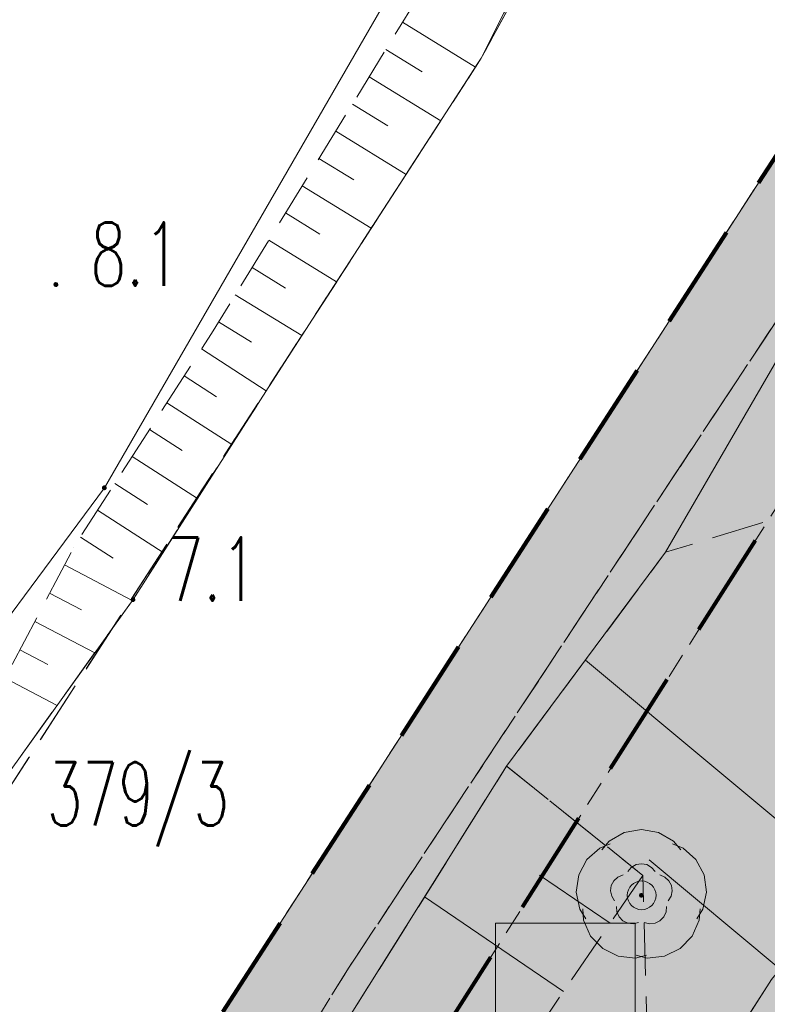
# Model space of a CAD drawing. Header units: millimetres. Extents: x -367306 to 168495, y -187323 to 82034.
# Tile 25 of 170: x -54396 to -36666, y -56050 to -32703. Entities that reach past the tile are written whole.
import ezdxf

# ---------------------------------------------------------------- set-up
doc = ezdxf.new("R2010")
doc.units = ezdxf.units.MM
doc.header["$MEASUREMENT"] = 0
doc.header["$XCLIPFRAME"] = 0
for name, pattern in [('L_0_03', [1000, 500, -500]), ('L_0_05', [1750, 1250, -500]), ('L_0_06', [2000, 1500, -500]), ('Przerywana długa', [3900, 2500, -1400]), ('Przerywana gęsta', [900, 600, -300])]:
    doc.linetypes.add(name, pattern=pattern)
for name, color, linetype, lineweight, true_color in [('0_Nr_pióra__105', 7, 'Continuous', 5, 0xcae6ff), ('0_Nr_pióra__240', 7, 'Continuous', 18, 0xdcf887), ('Nowe_0_Nr_pióra__238', 7, 'Continuous', 18, 0x498039), ('Nowe_OTZL_Nr_pióra__94', 7, 'Continuous', 13, 0xe4ad2c), ('sytuacja_Nr_pióra__65', 7, 'Continuous', 13, 0x80c2ff)]:
    doc.layers.add(name, color=color, linetype=linetype, lineweight=lineweight, true_color=true_color)
for name, color, linetype, lineweight in [('0_Nr_pióra__196', 1, 'Continuous', 100), ('Nowe_0_Nr_pióra__9', 7, 'Continuous', 13), ('Nowe_EGDE_Nr_pióra__8', 7, 'Continuous', 13), ('Nowe_EGDE_Nr_pióra__9', 7, 'Continuous', 13), ('Nowe_EGDE_O_Nr_pióra__8', 7, 'Continuous', 13), ('Nowe_EGKK_Nr_pióra__8', 7, 'Continuous', 13), ('Nowe_EGKK_Nr_pióra__9', 7, 'Continuous', 13), ('Nowe_EGPG_Nr_pióra__7', 7, 'Continuous', 13), ('Nowe_EGPG_Nr_pióra__8', 7, 'Continuous', 13), ('Nowe_EGPG_Nr_pióra__9', 7, 'Continuous', 13), ('Nowe_EGUG_Nr_pióra__8', 7, 'Continuous', 13), ('Nowe_EGUG_Nr_pióra__9', 7, 'Continuous', 13), ('Nowe_OTKC_Nr_pióra__9', 7, 'Continuous', 13), ('Nowe_OTRK_Nr_pióra__8', 7, 'Continuous', 13), ('Nowe_OTRK_Nr_pióra__9', 7, 'Continuous', 13), ('Nowe_OTRN_Nr_pióra__7', 7, 'Continuous', 13), ('Nowe_OTRN_Nr_pióra__8', 7, 'Continuous', 13), ('Nowe_OTRN_Nr_pióra__9', 7, 'Continuous', 13), ('Nowe_OTRN_O_Nr_pióra__8', 7, 'Continuous', 13), ('Nowe_OTWP_Nr_pióra__8', 7, 'Continuous', 13), ('Nowe_OTWP_Nr_pióra__9', 7, 'Continuous', 13), ('Nowe_OTZL_Nr_pióra__8', 7, 'Continuous', 13), ('Nowe_OTZL_Nr_pióra__9', 7, 'Continuous', 13), ('sytuacja_Nr_pióra__1', 7, 'Continuous', 13), ('sytuacja_Nr_pióra__160', 150, 'Continuous', 80)]:
    doc.layers.add(name, color=color, linetype=linetype, lineweight=lineweight)
doc.layers.add('sytuacja', color=7, linetype='Continuous')
doc.styles.add('STYL_AUTOMATYCZNY_3', font='Simplex.shx')
picture_1 = doc.add_image_def('image1.png', size_in_pixel=(1200, 1798))

msp = doc.modelspace()

# ---------------------------------------------------------------- hatches: boundary and pattern name
at = {"layer": '0_Nr_pióra__105', "linetype": 'Continuous', "lineweight": 0, "true_color": 0x505c66}
msp.add_hatch(color=251, dxfattribs=at).paths.add_polyline_path([(-67821.1, -84335.3), (-67809.7, -84435.9), (-66646.6, -94747.2), (-66188.4, -91903), (-64978.4, -87033), (-61968.4, -80313), (-55388.4, -70023), (-48488.4, -59393), (-42849.8, -50403.7), (-39078.4, -45333), (-35298.4, -38813), (-26394.5, -33540.5), (-32708.1, -34185.8), (-35272.4, -34447.9), (-35518.4, -34473), (-67752.3, -84347), (-67763.6, -84364.5)])
at = {"layer": '0_Nr_pióra__240', "linetype": 'Continuous', "lineweight": 0, "true_color": 0x2c311b}
h = msp.add_hatch(color=250, dxfattribs=at)
h.paths.add_polyline_path([(-66188.4, -91903), (-66614.5, -94548.3), (-66298.8, -97378.8), (-65984.3, -99017.4), (-65908.4, -99413), (-64712.2, -102204), (-58518.4, -110243), (-50111, -115999.3), (-47098.4, -116963), (-41453.6, -119928.7), (-34528.4, -123913), (-27542, -126699.5), (-17768.4, -130063), (-13738.4, -130763), (-10228.4, -130053), (-8250.8, -129253.7), (-6418.4, -128513), (1281.6, -122723), (6111.6, -118913), (10781.6, -111903), (16181.6, -103873), (18201.6, -100163), (20011.6, -95123), (16011.6, -93623), (16701.6, -91693), (20441.6, -93093), (21661.6, -88693), (23081.6, -83003), (27191.6, -71293), (30631.6, -60783), (31911.6, -55323), (29151.6, -51443), (28891.6, -49533), (30181.6, -45723), (31101.6, -42243), (34861.6, -35003), (38441.6, -36363), (38971.6, -36563), (43011.6, -35863), (44581.6, -34413), (45722.8, -32090.7, -0.0858455), (43856.1, -32295.1, -0.0456676), (39865.4, -31597.6, -0.4386501), (38513.6, -29386.7), (20761.8, -20593.2, 0.4093195), (15438.6, -22340.1), (11240.6, -30469.9), (6891.2, -41834.5, -0.0668962), (5615.5, -44174.5), (3147.5, -47540.4, 0.0944648), (1538.4, -50920.2), (137, -56275.4), (-2720.5, -55330.7), (-1367.1, -50171.2, -0.0924718), (512.1, -46189.6), (2949.5, -42813.9, 0.0650464), (4180.8, -40535.7), (8549.9, -29121), (12765.9, -20956.4, -0.4090793), (22094, -17890.9), (41430.9, -27449.7, 0.2885872), (44331.6, -27593), (15671.6, -9583), (6061.6, -22143), (-2038, -25712.7), (-2368.4, -26663), (-4378.4, -29603), (-6808.4, -31263), (-17975.2, -32480.7), (-18010.6, -32516.1), (-18046.1, -32585.8), (-18058.4, -32663), (-18054.4, -32688.2), (-26394.5, -33540.5), (-35298.4, -38813), (-39078.4, -45333), (-42849.8, -50403.7), (-48488.4, -59393), (-55388.4, -70023), (-61968.4, -80313), (-64978.4, -87033)])
h.paths.add_polyline_path([(-22028.4, -110463), (-14458.4, -114383), (-10478.4, -106393), (-10731.3, -106263.8), (-17938.4, -102583), (-21362.4, -109180), (-27768.4, -106013), (-28428.4, -107313)], flags=0)
h.paths.add_polyline_path([(-14658.4, -104253), (-10731.3, -106263.8), (-7868.4, -101253), (-9425.6, -100474.4), (-10288.4, -100043), (-11968.4, -103343), (-10808.4, -103943), (-9768.4, -101903), (-9568.4, -102003), (-10928.4, -104763), (-14088.4, -103153)], flags=0)
at = {"layer": 'Nowe_EGPG_Nr_pióra__7', "linetype": 'Continuous', "lineweight": 13}
msp.add_hatch(color=7, dxfattribs=at).paths.add_polyline_path([(-52388.4, -43848), (-52374.5, -43845.8), (-52361.9, -43839.4), (-52352, -43829.5), (-52345.6, -43816.9), (-52343.4, -43803), (-52345.6, -43789.1), (-52352, -43776.6), (-52361.9, -43766.6), (-52374.5, -43760.2), (-52388.4, -43758), (-52402.3, -43760.2), (-52414.8, -43766.6), (-52424.8, -43776.6), (-52431.2, -43789.1), (-52433.4, -43803), (-52431.2, -43816.9), (-52424.8, -43829.5), (-52414.8, -43839.4), (-52402.3, -43845.8)])
at = {"layer": 'Nowe_OTRN_Nr_pióra__7', "linetype": 'Continuous', "lineweight": 13}
for points in [[(-53583.4, -38983), (-53581.8, -38994.7), (-53577.4, -39005.5), (-53570.2, -39014.8), (-53560.9, -39022), (-53550, -39026.5), (-53538.4, -39028), (-53526.7, -39026.5), (-53515.9, -39022), (-53506.6, -39014.8), (-53499.4, -39005.5), (-53494.9, -38994.7), (-53493.4, -38983), (-53494.9, -38971.4), (-53499.4, -38960.5), (-53506.6, -38951.2), (-53515.9, -38944), (-53526.7, -38939.6), (-53538.4, -38938), (-53550, -38939.6), (-53560.9, -38944), (-53570.2, -38951.2), (-53577.4, -38960.5), (-53581.8, -38971.4)], [(-51753.4, -46453), (-51751.8, -46464.7), (-51747.4, -46475.5), (-51740.2, -46484.8), (-51730.9, -46492), (-51720, -46496.5), (-51708.4, -46498), (-51696.7, -46496.5), (-51685.9, -46492), (-51676.6, -46484.8), (-51669.4, -46475.5), (-51664.9, -46464.7), (-51663.4, -46453), (-51664.9, -46441.4), (-51669.4, -46430.5), (-51676.6, -46421.2), (-51685.9, -46414), (-51696.7, -46409.6), (-51708.4, -46408), (-51720, -46409.6), (-51730.9, -46414), (-51740.2, -46421.2), (-51747.4, -46430.5), (-51751.8, -46441.4)]]:
    msp.add_hatch(color=7, dxfattribs=at).paths.add_polyline_path(points)
at = {"layer": 'Nowe_OTZL_Nr_pióra__94', "linetype": 'Continuous', "lineweight": 13, "true_color": 0xe4ad2c}
msp.add_hatch(color=42, dxfattribs=at).paths.add_polyline_path([(-39652.2, -53510.8), (-39638.3, -53508.6), (-39625.7, -53502.2), (-39615.8, -53492.3), (-39609.4, -53479.7), (-39607.2, -53465.8), (-39609.4, -53451.9), (-39615.8, -53439.4), (-39625.7, -53429.4), (-39638.3, -53423), (-39652.2, -53420.8), (-39666.1, -53423), (-39678.6, -53429.4), (-39688.6, -53439.4), (-39695, -53451.9), (-39697.2, -53465.8), (-39695, -53479.7), (-39688.6, -53492.3), (-39678.6, -53502.2), (-39666.1, -53508.6)])
at = {"layer": 'sytuacja_Nr_pióra__65', "linetype": 'Continuous', "lineweight": 0, "true_color": 0x192633}
h = msp.add_hatch(color=179, dxfattribs=at)
h.paths.add_polyline_path([(-35518.4, -34473), (-67898.4, -84573), (-66138.4, -100353), (-58518.4, -110243), (-42598.4, -121143), (-16648.4, -132123), (-1348.4, -129693), (3325.5, -137445.8), (6501.6, -134653), (31321.6, -148073), (43551.6, -131243), (55981.6, -97123), (70921.6, -40873), (56311.6, -36173), (44331.6, -27593), (34641.9, -21548.3), (33406.4, -22351.9), (22129.7, -25856.9, 0.3125645), (16459.2, -35763.1, 0.0639815), (16561.6, -47403, -0.0641372), (20517.6, -68873.4, -0.1525468), (13695.5, -93630.2), (3435.8, -112923.9, -0.0818728), (1461.6, -115509.5), (-6521.8, -122921.4, -0.1451753), (-12306.4, -125248.3, -0.1061481), (-20698.4, -125033, -0.0211831), (-52070.1, -110031, -0.0156571), (-52613.6, -109720), (-56888.4, -107093), (-58193.1, -105873.8, -0.0772249), (-60088.2, -103457.7), (-61531.9, -100882.9, -0.0991166), (-62742.3, -97148), (-63291.3, -92429.4, -0.0773758), (-63172.5, -89355.1), (-62676, -86815.8, -0.093547), (-61301.5, -83370.5), (-34907, -41842.2, -0.0487492), (-33708.7, -40309.7), (-33683.4, -40283.1, -0.1375551), (-29041.8, -37523.5, -0.0442175), (-27588.1, -37267), (-16029.6, -36267.8, 0.1385926), (-10942.3, -34343.2), (-4215.8, -29365.2), (-2512.8, -27715.9, 0.2008798), (-1007.6, -25258.6), (-17808.4, -32663)])
h.paths.add_polyline_path([(33381.6, -100123), (34081.6, -98183), (16701.6, -91693), (16011.6, -93623)], flags=0)

# ---------------------------------------------------------------- linework, layer by layer
at = {"layer": '0_Nr_pióra__196', "color": 1, "linetype": 'Przerywana długa', "lineweight": 100}
msp.add_lwpolyline([(55981.6, -97123), (70921.6, -40873), (56311.6, -36173), (44331.6, -27593), (15671.6, -9583), (6061.6, -22143), (-17808.4, -32663), (-35518.4, -34473), (-67898.4, -84573), (-66138.4, -100353), (-58518.4, -110243), (-42598.4, -121143), (-16648.4, -132123), (-1348.4, -129693), (3325.5, -137445.8), (6501.6, -134653), (31321.6, -148073), (43551.6, -131243)], close=True, dxfattribs=at)
at = {"layer": 'Nowe_0_Nr_pióra__238', "color": 87, "linetype": 'Continuous', "lineweight": 18, "true_color": 0x498039, "flags": 128}
for points in [[(-40588.2, -52386.9), (-40413.8, -52180), (-40057.3, -51974.8), (-39652.2, -51903.5), (-39247.1, -51974.8), (-38890.6, -52180), (-38716.2, -52386.9)], [(-40967.5, -54022.6), (-41110.4, -53792.8), (-41195.4, -53390.3), (-41138, -52983), (-40945, -52619.8), (-40639.7, -52344.1), (-40389, -52242.2)], [(-38915.3, -52242.2), (-38664.6, -52344.1), (-38359.3, -52619.8), (-38166.4, -52983), (-38108.9, -53390.3), (-38193.9, -53792.8), (-38336.9, -54022.6)], [(-39529.1, -54888.8), (-39791.8, -54953.7), (-40200.8, -54910.2), (-40570.5, -54729.7), (-40856.3, -54434), (-41024.1, -54058.4), (-41043.6, -53788.5)], [(-38260.8, -53788.5), (-38280.2, -54058.4), (-38448, -54434), (-38733.9, -54729.7), (-39103.5, -54910.2), (-39512.5, -54953.7), (-39775.3, -54888.8)]]:
    msp.add_lwpolyline(points, dxfattribs=at)
at = {"layer": 'Nowe_0_Nr_pióra__9', "color": 7, "linetype": 'Continuous', "lineweight": 13}
msp.add_circle((-39647, -53465.3), 341.2, dxfattribs=at)
at = {"layer": 'Nowe_EGDE_Nr_pióra__8', "color": 7, "linetype": 'Continuous', "lineweight": 13}
msp.add_line((-52388.4, -43803), (-52388.3, -43803), dxfattribs=at)
msp.add_line((-52388.4, -43803), (-52388.3, -43803), dxfattribs=at)
at = {"layer": 'Nowe_EGDE_Nr_pióra__9', "color": 7, "linetype": 'Continuous', "lineweight": 13, "flags": 128}
for points in [[(-32248.4, -2403), (-37968.4, -18833), (-52388.4, -43803), (-56478.4, -49323), (-64648.4, -60323), (-72848.4, -73393), (-78498.4, -88293), (-79228.4, -100953), (-73598.4, -112563), (-60298.4, -123133), (-36138.4, -137363), (-13438.4, -142123), (-1728.4, -140123), (3311.6, -137403), (-1348.4, -129693), (-16648.4, -132123), (-42598.4, -121143), (-58518.4, -110243), (-66138.4, -100353), (-67898.4, -84573), (-35518.4, -34473), (-22298.4, -1863)], [(-52388.4, -43803), (-37968.4, -18833)], [(-56478.4, -49323), (-52388.4, -43803)]]:
    msp.add_lwpolyline(points, dxfattribs=at)
msp.add_lwpolyline([(55981.6, -97123), (70921.6, -40873), (56311.6, -36173), (44331.6, -27593), (15671.6, -9583), (6061.6, -22143), (-17808.4, -32663), (-35518.4, -34473), (-67898.4, -84573), (-66138.4, -100353), (-58518.4, -110243), (-42598.4, -121143), (-16648.4, -132123), (-1348.4, -129693), (3311.6, -137403), (6501.6, -134653), (31321.6, -148073), (43551.6, -131243)], close=True, dxfattribs=at)
at = {"layer": 'Nowe_EGKK_Nr_pióra__8', "color": 7, "linetype": 'Continuous', "lineweight": 13}
for p, q in [((-43448.4, -33613), (-43448.3, -33613)), ((-43448.4, -33613), (-43448.3, -33613)), ((-46598.4, -55193), (-46598.3, -55193))]:
    msp.add_line(p, q, dxfattribs=at)
at = {"layer": 'Nowe_EGKK_Nr_pióra__9', "color": 7, "linetype": 'L_0_06', "lineweight": 13, "flags": 128}
msp.add_lwpolyline([(-65928.4, -86443), (-46598.4, -55193), (-32708.1, -34185.8), (-25888.4, -18613), (-19538.4, -3963), (-15289, 2905.3), (-7768.4, 34407), (-6478.4, 39617), (-9198.5, 39673.5), (-11138.4, 31577), (-9490.8, 31378.4), (-12278.4, 26477), (-12397.1, 25976.7), (-13078.4, 26127), (-24358.4, -3553), (-29788.4, -3963), (-32958.4, -14253), (-43448.4, -33613), (-62598.4, -63213), (-70068.4, -74873), (-73378.4, -83263), (-74808.4, -87963), (-76058.4, -92933), (-76488.4, -97643), (-76148.4, -99903), (-74478.4, -105063), (-71748.4, -109473), (-68778.4, -112643), (-63278.4, -117253), (-36888.4, -133563), (-29028.4, -136863), (-23848.4, -137733), (-15768.4, -138533), (-6768.4, -139353), (-3598.4, -138483), (-438.4, -136613), (1879.8, -135034.1), (3281.6, -133823), (12911.6, -125533), (23321.6, -113373), (29441.6, -101683), (31601.6, -96903), (39431.6, -73863), (55391.6, -79203), (56561.6, -81483), (58691.6, -82183), (59421.6, -76943), (62241.6, -69543), (68811.6, -45163), (66821.6, -44573), (60191.6, -64873), (57641.6, -74443), (41611.6, -68353), (55048, -35268), (61231.6, -20173), (54061.6, -15833), (47506.2, -29866.6), (46621.6, -31733), (42301.6, -37993), (38441.6, -36363), (31721.6, -45713), (29651.6, -50493), (32131.6, -55673), (28631.6, -68213), (23091.6, -85543), (18891.6, -95613), (19151.6, -99663), (15641.6, -105623), (7471.6, -118773), (-568.4, -125543), (-4988.4, -128413), (-15438.4, -130493), (-41388.4, -119513), (-56468.4, -109643), (-64298.4, -99413)], close=True, dxfattribs=at)
for points in [[(-43448.4, -33613), (-32958.4, -14253)], [(-62598.4, -63213), (-43448.4, -33613)]]:
    msp.add_lwpolyline(points, dxfattribs=at)
at = {"layer": 'Nowe_EGPG_Nr_pióra__8', "color": 7, "linetype": 'Continuous', "lineweight": 13}
for p, q in [((-52433.4, -43803), (-52433.3, -43803)), ((-52431.2, -43789.1), (-52431.1, -43789.1)), ((-52431.2, -43816.9), (-52431.1, -43816.9)), ((-52424.8, -43776.6), (-52424.7, -43776.6)), ((-52424.8, -43829.5), (-52424.7, -43829.5)), ((-52414.8, -43766.6), (-52414.8, -43766.6)), ((-52414.8, -43839.4), (-52414.8, -43839.4)), ((-52402.3, -43760.2), (-52402.2, -43760.2)), ((-52402.3, -43845.8), (-52402.2, -43845.8)), ((-52388.4, -43758), (-52388.3, -43758)), ((-52388.4, -43848), (-52388.3, -43848)), ((-52374.5, -43760.2), (-52374.4, -43760.2)), ((-52374.5, -43845.8), (-52374.4, -43845.8)), ((-52361.9, -43766.6), (-52361.9, -43766.6)), ((-52361.9, -43839.4), (-52361.9, -43839.4)), ((-52352, -43776.6), (-52351.9, -43776.6)), ((-52352, -43829.5), (-52351.9, -43829.5)), ((-52345.6, -43789.1), (-52345.5, -43789.1)), ((-52345.6, -43816.9), (-52345.5, -43816.9)), ((-52343.4, -43803), (-52343.3, -43803))]:
    msp.add_line(p, q, dxfattribs=at)
at = {"layer": 'Nowe_EGPG_Nr_pióra__9', "color": 7, "linetype": 'Continuous', "lineweight": 13, "flags": 128}
msp.add_lwpolyline([(-52388.4, -43848), (-52374.5, -43845.8), (-52361.9, -43839.4), (-52352, -43829.5), (-52345.6, -43816.9), (-52343.4, -43803), (-52345.6, -43789.1), (-52352, -43776.6), (-52361.9, -43766.6), (-52374.5, -43760.2), (-52388.4, -43758), (-52402.3, -43760.2), (-52414.8, -43766.6), (-52424.8, -43776.6), (-52431.2, -43789.1), (-52433.4, -43803), (-52431.2, -43816.9), (-52424.8, -43829.5), (-52414.8, -43839.4), (-52402.3, -43845.8)], close=True, dxfattribs=at)
at = {"layer": 'Nowe_EGUG_Nr_pióra__8', "color": 7, "linetype": 'Continuous', "lineweight": 13}
for p, q in [((-43448.4, -33613), (-43448.3, -33613)), ((-43448.4, -33613), (-43448.3, -33613)), ((-46598.4, -55193), (-46598.3, -55193)), ((-46598.4, -55193), (-46598.3, -55193))]:
    msp.add_line(p, q, dxfattribs=at)
at = {"layer": 'Nowe_EGUG_Nr_pióra__9', "color": 7, "linetype": 'L_0_03', "lineweight": 13, "flags": 128}
for points in [[(-65928.4, -86443), (-46598.4, -55193), (-32708.1, -34185.8), (-25888.4, -18613), (-19538.4, -3963), (-15289, 2905.3), (-7768.4, 34407), (-6478.4, 39617), (-9198.5, 39673.5), (-11138.4, 31577), (-9490.8, 31378.4), (-12278.4, 26477), (-12397.1, 25976.7), (-13078.4, 26127), (-24358.4, -3553), (-29788.4, -3963), (-32958.4, -14253), (-43448.4, -33613), (-62598.4, -63213), (-70068.4, -74873), (-73378.4, -83263), (-74808.4, -87963), (-76058.4, -92933), (-76488.4, -97643), (-76148.4, -99903), (-74478.4, -105063), (-71748.4, -109473), (-68778.4, -112643), (-63278.4, -117253), (-36888.4, -133563), (-29028.4, -136863), (-23848.4, -137733), (-15768.4, -138533), (-6768.4, -139353), (-3598.4, -138483), (-438.4, -136613), (1879.8, -135034.1), (3281.6, -133823), (12911.6, -125533), (23321.6, -113373), (29441.6, -101683), (31601.6, -96903), (39431.6, -73863), (55391.6, -79203), (56561.6, -81483), (58691.6, -82183), (59421.6, -76943), (62241.6, -69543), (68811.6, -45163), (66821.6, -44573), (60191.6, -64873), (57641.6, -74443), (41611.6, -68353), (55048, -35268), (61231.6, -20173), (54061.6, -15833), (47506.2, -29866.6), (46621.6, -31733), (42301.6, -37993), (38441.6, -36363), (31721.6, -45713), (29651.6, -50493), (32131.6, -55673), (28631.6, -68213), (23091.6, -85543), (18891.6, -95613), (19151.6, -99663), (15641.6, -105623), (7471.6, -118773), (-568.4, -125543), (-4988.4, -128413), (-15438.4, -130493), (-41388.4, -119513), (-56468.4, -109643), (-64298.4, -99413)], [(28631.6, -68213), (32131.6, -55673), (29651.6, -50493), (31721.6, -45713), (38441.6, -36363), (42301.6, -37993), (46621.6, -31733), (47506.2, -29866.6), (44331.6, -27593), (33560.7, -20824.5), (15671.6, -9583), (6061.6, -22143), (-17808.4, -32663), (-32708.1, -34185.8), (-46598.4, -55193), (-65928.4, -86443), (-64298.4, -99413), (-56468.4, -109643), (-41388.4, -119513), (-15438.4, -130493), (-4988.4, -128413), (-568.4, -125543), (7471.6, -118773), (15641.6, -105623), (19151.6, -99663), (18891.6, -95613), (23091.6, -85543)]]:
    msp.add_lwpolyline(points, close=True, dxfattribs=at)
for points in [[(-43448.4, -33613), (-32958.4, -14253)], [(-62598.4, -63213), (-43448.4, -33613)]]:
    msp.add_lwpolyline(points, dxfattribs=at)
at = {"layer": 'Nowe_OTKC_Nr_pióra__9', "color": 7, "linetype": 'L_0_05', "lineweight": 13, "flags": 128}
msp.add_lwpolyline([(-1238.4, -46283), (-6648.4, -46193), (-15828.4, -45733), (-22698.4, -46353), (-26678.4, -47103), (-29328.4, -47953), (-32988.4, -51163), (-36568.4, -55463), (-40208.4, -61143), (-43878.4, -65473), (-47778.4, -70193), (-51838.4, -75303), (-56908.4, -82373), (-60268.4, -87193), (-62158.4, -90323), (-62828.4, -92773), (-62618.4, -98443), (-62048.4, -102123), (-60178.4, -105633), (-57538.4, -107923), (-52878.4, -110833), (-46068.4, -114243), (-32558.4, -121043), (-20868.4, -126143), (-16558.4, -126773), (-13308.4, -126603), (-9418.4, -125643), (-5808.4, -123793), (-38.4, -119013), (3951.6, -114733), (6461.6, -111863), (9661.6, -107293), (16961.6, -93983), (16011.6, -93623), (8561.6, -106603), (5601.6, -111113), (3031.6, -113973), (-808.4, -118193), (-6478.4, -122933), (-9978.4, -124663), (-13518.4, -125553), (-16598.4, -125603), (-20698.4, -125033), (-32058.4, -120043), (-45608.4, -113253), (-52348.4, -109883), (-56888.4, -107093), (-59328.4, -104813), (-61008.4, -101673), (-61538.4, -98463), (-61668.4, -92663), (-61178.4, -90633), (-59368.4, -87713), (-56058.4, -82943), (-51018.4, -75953), (-46878.4, -70853), (-43018.4, -66103), (-39238.4, -61853), (-35668.4, -56003), (-32158.4, -51823), (-28778.4, -48843), (-26368.4, -48143), (-22518.4, -47443), (-15718.4, -46713), (-6768.4, -47263), (-1478.4, -47473)], close=True, dxfattribs=at)
at = {"layer": 'Nowe_OTRK_Nr_pióra__8', "color": 7, "linetype": 'Continuous', "lineweight": 13}
for p, q in [((-45314.2, -32765.5), (-45314.2, -32765.5)), ((-45711.2, -33411.4), (-45711.1, -33411.4)), ((-43448.4, -33613), (-43448.3, -33613)), ((-43586.9, -33827.2), (-43586.8, -33827.2)), ((-46108.1, -34057.3), (-46108.1, -34057.3)), ((-44855, -33937.6), (-44854.9, -33937.6)), ((-46505.1, -34703.1), (-46505, -34703.1)), ((-45663.7, -35220.2), (-45663.7, -35220.2)), ((-44410.6, -35100.6), (-44410.5, -35100.6)), ((-46902, -35349), (-46902, -35349)), ((-47299, -35994.9), (-47298.9, -35994.9)), ((-45234.3, -36374), (-45234.2, -36374)), ((-47695.9, -36640.7), (-47695.8, -36640.7)), ((-46472.5, -36502.8), (-46472.5, -36502.8)), ((-48092.8, -37286.6), (-48092.8, -37286.6)), ((-47281.3, -37785.3), (-47281.3, -37785.3)), ((-46057.9, -37647.4), (-46057.9, -37647.4)), ((-48489.8, -37932.4), (-48489.7, -37932.4)), ((-48886.7, -38578.3), (-48886.7, -38578.3)), ((-46881.6, -38920.8), (-46881.6, -38920.8)), ((-48090.1, -39067.9), (-48090, -39067.9)), ((-49283.7, -39224.2), (-49283.6, -39224.2)), ((-49680.6, -39870), (-49680.5, -39870)), ((-49848.4, -40143), (-49848.3, -40143)), ((-48898.9, -40350.5), (-48898.8, -40350.5)), ((-47705.3, -40194.2), (-47705.2, -40194.2)), ((-50085.3, -40511), (-50085.2, -40511)), ((-50495.6, -41148.5), (-50495.5, -41148.5)), ((-48548.6, -41500.2), (-48548.6, -41500.2)), ((-48448.4, -41343), (-48448.3, -41343)), ((-50905.9, -41785.9), (-50905.9, -41785.9)), ((-49726, -41643.9), (-49725.9, -41643.9)), ((-51316.2, -42423.4), (-51316.2, -42423.4)), ((-50544, -42920.4), (-50544, -42920.4)), ((-49364.1, -42778.4), (-49364, -42778.4)), ((-51726.6, -43060.8), (-51726.5, -43060.8)), ((-52136.9, -43698.2), (-52136.8, -43698.2)), ((-50179.6, -44056.6), (-50179.5, -44056.6)), ((-52547.2, -44335.7), (-52547.2, -44335.7)), ((-51362.1, -44197), (-51362, -44197)), ((-52957.5, -44973.1), (-52957.5, -44973.1)), ((-53118.4, -45223), (-53118.3, -45223)), ((-52180.1, -45473.5), (-52180.1, -45473.5)), ((-50995, -45334.8), (-50995, -45334.8)), ((-39078.4, -45333), (-39078.3, -45333)), ((-53332.8, -45631), (-53332.8, -45631)), ((-53685.6, -46302), (-53685.5, -46302)), ((-51708.4, -46453), (-51708.3, -46453)), ((-51725, -46476.2), (-51724.9, -46476.2)), ((-52928.3, -46700.1), (-52928.2, -46700.1)), ((-54038.3, -46973.1), (-54038.2, -46973.1)), ((-54391, -47644.1), (-54390.9, -47644.1)), ((-52617, -47720.1), (-52617, -47720.1)), ((-53727, -47993.1), (-53727, -47993.1)), ((-40980.4, -47890.2), (-40980.3, -47890.2)), ((-53509.1, -48964.1), (-53509.1, -48964.1)), ((-42849.8, -50403.7), (-42849.8, -50403.7)), ((-42849.8, -50403.7), (-42849.8, -50403.7)), ((-39470.6, -52627.5), (-39470.5, -52627.5)), ((-42072.2, -52984.6), (-42072.1, -52984.6)), ((-39618.4, -52993), (-39618.3, -52993)), ((-39618.4, -52993), (-39618.3, -52993)), ((-44792.8, -53501.3), (-44792.7, -53501.3)), ((-40393.9, -54129.6), (-40393.8, -54129.6)), ((-41498.6, -55748.8), (-41498.6, -55748.8))]:
    msp.add_line(p, q, dxfattribs=at)
at = {"layer": 'Nowe_OTRK_Nr_pióra__9', "color": 7, "linetype": 'L_0_05', "lineweight": 13, "flags": 128}
for points in [[(-22038.4, 7827), (-24188.4, 1137), (-26308.4, -943), (-29968.4, -2503), (-31428.4, -3683), (-33398.4, -6883), (-38338.4, -19383), (-42098.4, -27533), (-49848.4, -40143), (-53118.4, -45223), (-55578.4, -49903), (-56528.4, -52113), (-54598.4, -50483), (-51708.4, -46453), (-48448.4, -41343), (-43448.4, -33613), (-40808.4, -28353), (-36918.4, -19863), (-31488.4, -6553), (-30438.4, -3983), (-25568.4, -1783), (-23218.4, 507), (-20538.4, 7457)], [(-14448.4, 6657), (-16498.4, -4543), (-11178.4, -12163), (-7558.4, -17713), (-1458.4, -20103), (2961.6, -22273), (6341.6, -26213), (8881.6, -28543), (6331.6, -33803), (2161.6, -41413), (-1238.4, -46283), (-6648.4, -46193), (-15828.4, -45733), (-22698.4, -46353), (-26678.4, -47103), (-29328.4, -47953), (-32988.4, -51163), (-36568.4, -55463), (-40208.4, -61143), (-43878.4, -65473), (-44508.4, -62953), (-39498.4, -57553), (-39618.4, -52993), (-42849.8, -50403.7), (-39078.4, -45333), (-34948.4, -44063), (-32198.4, -45483), (-28648.4, -41453), (-25358.4, -40443), (-15038.4, -39583), (-11928.4, -36293), (-6808.4, -31263), (-4378.4, -29603), (-2368.4, -26663), (-1638.4, -24563), (-4068.4, -21683), (-8408.4, -19003), (-13568.4, -14013), (-20188.4, -5073), (-18848.4, -183), (-17118.4, 7157)], [(-39618.4, -52993), (-45588.4, -61743), (-48488.4, -59393), (-42849.8, -50403.7)]]:
    msp.add_lwpolyline(points, close=True, dxfattribs=at)
at = {"layer": 'Nowe_OTRK_Nr_pióra__9', "color": 7, "linetype": 'Continuous', "lineweight": 13, "flags": 128}
for points in [[(-45314.2, -32765.5), (-43586.9, -33827.2)], [(-45711.2, -33411.4), (-44855, -33937.6)], [(-46108.1, -34057.3), (-44410.6, -35100.6)], [(-46505.1, -34703.1), (-45663.7, -35220.2)], [(-46902, -35349), (-45234.3, -36374)], [(-47299, -35994.9), (-46472.5, -36502.8)], [(-47695.9, -36640.7), (-46057.9, -37647.4)], [(-48092.8, -37286.6), (-47281.3, -37785.3)], [(-48489.8, -37932.4), (-46881.6, -38920.8)], [(-48886.7, -38578.3), (-48090.1, -39067.9)], [(-49283.7, -39224.2), (-47705.3, -40194.2)], [(-49680.6, -39870), (-48898.9, -40350.5)], [(-50085.3, -40511), (-48548.6, -41500.2)], [(-50495.6, -41148.5), (-49726, -41643.9)], [(-50905.9, -41785.9), (-49364.1, -42778.4)], [(-51316.2, -42423.4), (-50544, -42920.4)], [(-51726.6, -43060.8), (-50179.6, -44056.6)], [(-52136.9, -43698.2), (-51362.1, -44197)], [(-52547.2, -44335.7), (-50995, -45334.8)], [(-52957.5, -44973.1), (-52180.1, -45473.5)], [(-53332.8, -45631), (-51725, -46476.2)], [(-53685.6, -46302), (-52928.3, -46700.1)], [(-54038.3, -46973.1), (-52617, -47720.1)], [(-54391, -47644.1), (-53727, -47993.1)], [(-34650.9, -53159.9), (-40980.4, -47890.2)], [(-54743.7, -48315.1), (-53509.1, -48964.1)], [(-36362.2, -55215.4), (-39470.6, -52627.5)], [(-40393.9, -54129.6), (-42072.2, -52984.6)], [(-41498.6, -55748.8), (-44792.8, -53501.3)]]:
    msp.add_lwpolyline(points, dxfattribs=at)
at = {"layer": 'Nowe_OTRN_Nr_pióra__8', "color": 7, "linetype": 'Continuous', "lineweight": 13}
for p, q in [((-53583.4, -38983), (-53583.3, -38983)), ((-53581.8, -38971.4), (-53581.8, -38971.4)), ((-53577.4, -38960.5), (-53577.3, -38960.5)), ((-53570.2, -38951.2), (-53570.1, -38951.2)), ((-53560.9, -38944), (-53560.8, -38944)), ((-53550, -38939.6), (-53550, -38939.6)), ((-53538.4, -38938), (-53538.3, -38938)), ((-53526.7, -38939.6), (-53526.7, -38939.6)), ((-53515.9, -38944), (-53515.8, -38944)), ((-53506.6, -38951.2), (-53506.5, -38951.2)), ((-53499.4, -38960.5), (-53499.4, -38960.5)), ((-53494.9, -38971.4), (-53494.9, -38971.4)), ((-53493.4, -38983), (-53493.3, -38983)), ((-53581.8, -38994.7), (-53581.8, -38994.7)), ((-53577.4, -39005.5), (-53577.3, -39005.5)), ((-53570.2, -39014.8), (-53570.1, -39014.8)), ((-53560.9, -39022), (-53560.8, -39022)), ((-53550, -39026.5), (-53550, -39026.5)), ((-53538.4, -39028), (-53538.3, -39028)), ((-53526.7, -39026.5), (-53526.7, -39026.5)), ((-53515.9, -39022), (-53515.8, -39022)), ((-53506.6, -39014.8), (-53506.5, -39014.8)), ((-53499.4, -39005.5), (-53499.4, -39005.5)), ((-53494.9, -38994.7), (-53494.9, -38994.7)), ((-51753.4, -46453), (-51753.3, -46453)), ((-51751.8, -46441.4), (-51751.8, -46441.4)), ((-51747.4, -46430.5), (-51747.3, -46430.5)), ((-51740.2, -46421.2), (-51740.1, -46421.2)), ((-51730.9, -46414), (-51730.8, -46414)), ((-51720, -46409.6), (-51720, -46409.6)), ((-51708.4, -46408), (-51708.3, -46408)), ((-51696.7, -46409.6), (-51696.7, -46409.6)), ((-51685.9, -46414), (-51685.8, -46414)), ((-51676.6, -46421.2), (-51676.5, -46421.2)), ((-51669.4, -46430.5), (-51669.4, -46430.5)), ((-51664.9, -46441.4), (-51664.9, -46441.4)), ((-51663.4, -46453), (-51663.3, -46453)), ((-51751.8, -46464.7), (-51751.8, -46464.7)), ((-51747.4, -46475.5), (-51747.3, -46475.5)), ((-51740.2, -46484.8), (-51740.1, -46484.8)), ((-51730.9, -46492), (-51730.8, -46492)), ((-51720, -46496.5), (-51720, -46496.5)), ((-51708.4, -46498), (-51708.3, -46498)), ((-51696.7, -46496.5), (-51696.7, -46496.5)), ((-51685.9, -46492), (-51685.8, -46492)), ((-51676.6, -46484.8), (-51676.5, -46484.8)), ((-51669.4, -46475.5), (-51669.4, -46475.5)), ((-51664.9, -46464.7), (-51664.9, -46464.7))]:
    msp.add_line(p, q, dxfattribs=at)
at = {"layer": 'Nowe_OTRN_Nr_pióra__9', "color": 7, "linetype": 'Continuous', "lineweight": 13, "flags": 128}
for points in [[(-53583.4, -38983), (-53581.8, -38994.7), (-53577.4, -39005.5), (-53570.2, -39014.8), (-53560.9, -39022), (-53550, -39026.5), (-53538.4, -39028), (-53526.7, -39026.5), (-53515.9, -39022), (-53506.6, -39014.8), (-53499.4, -39005.5), (-53494.9, -38994.7), (-53493.4, -38983), (-53494.9, -38971.4), (-53499.4, -38960.5), (-53506.6, -38951.2), (-53515.9, -38944), (-53526.7, -38939.6), (-53538.4, -38938), (-53550, -38939.6), (-53560.9, -38944), (-53570.2, -38951.2), (-53577.4, -38960.5), (-53581.8, -38971.4)], [(-51753.4, -46453), (-51751.8, -46464.7), (-51747.4, -46475.5), (-51740.2, -46484.8), (-51730.9, -46492), (-51720, -46496.5), (-51708.4, -46498), (-51696.7, -46496.5), (-51685.9, -46492), (-51676.6, -46484.8), (-51669.4, -46475.5), (-51664.9, -46464.7), (-51663.4, -46453), (-51664.9, -46441.4), (-51669.4, -46430.5), (-51676.6, -46421.2), (-51685.9, -46414), (-51696.7, -46409.6), (-51708.4, -46408), (-51720, -46409.6), (-51730.9, -46414), (-51740.2, -46421.2), (-51747.4, -46430.5), (-51751.8, -46441.4)]]:
    msp.add_lwpolyline(points, close=True, dxfattribs=at)
at = {"layer": 'Nowe_OTWP_Nr_pióra__8', "color": 7, "linetype": 'Continuous', "lineweight": 13}
for p, q in [((-43448.4, -33613), (-43448.3, -33613)), ((-48448.4, -41343), (-48448.3, -41343)), ((-39078.4, -45333), (-39078.3, -45333)), ((-51708.4, -46453), (-51708.3, -46453)), ((-42849.8, -50403.7), (-42849.8, -50403.7))]:
    msp.add_line(p, q, dxfattribs=at)
at = {"layer": 'Nowe_OTWP_Nr_pióra__9', "color": 7, "linetype": 'Continuous', "lineweight": 13, "flags": 128}
for points in [[(-29648.4, -137023), (-40048.4, -131853), (-46638.4, -128463), (-55368.4, -123153), (-60568.4, -120043), (-65388.4, -116613), (-70928.4, -111463), (-73788.4, -107783), (-75708.4, -103193), (-76758.4, -95153), (-76048.4, -89103), (-71688.4, -76643), (-68828.4, -70923), (-63248.4, -61643), (-60418.4, -57243), (-56528.4, -52113), (-54598.4, -50483), (-51708.4, -46453), (-48448.4, -41343), (-43448.4, -33613), (-40808.4, -28353), (-36918.4, -19863), (-31488.4, -6553)], [(-35298.4, -38813), (-39078.4, -45333), (-42849.8, -50403.7), (-48488.4, -59393), (-55388.4, -70023), (-61968.4, -80313), (-64978.4, -87033), (-66188.4, -91903), (-66718.4, -95193), (-65908.4, -99413), (-64438.4, -102843), (-62558.4, -106063), (-60038.4, -109453), (-56888.4, -111113), (-54038.4, -114743), (-47098.4, -116963), (-41388.4, -119963), (-34528.4, -123913)]]:
    msp.add_lwpolyline(points, dxfattribs=at)
at = {"layer": 'Nowe_OTZL_Nr_pióra__8', "color": 7, "linetype": 'Continuous', "lineweight": 13}
for p, q in [((-39780.1, -52738.3), (-39780.1, -52738.3)), ((-39652.2, -52715.8), (-39652.1, -52715.8)), ((-39524.2, -52738.3), (-39524.2, -52738.3)), ((-40087.7, -52983.3), (-40087.7, -52983.3)), ((-39976.4, -52902.5), (-39976.4, -52902.5)), ((-39892.7, -52803.1), (-39892.7, -52803.1)), ((-39411.6, -52803.1), (-39411.6, -52803.1)), ((-39327.9, -52902.5), (-39327.8, -52902.5)), ((-39216.6, -52983.3), (-39216.6, -52983.3)), ((-40304.5, -53119.3), (-40304.5, -53119.3)), ((-40208.1, -53032.2), (-40208, -53032.2)), ((-39096.3, -53032.2), (-39096.2, -53032.2)), ((-38999.8, -53119.3), (-38999.8, -53119.3)), ((-40383.6, -53362.7), (-40383.5, -53362.7)), ((-40365.5, -53234), (-40365.4, -53234)), ((-39695, -53451.9), (-39694.9, -53451.9)), ((-39688.6, -53439.4), (-39688.5, -53439.4)), ((-39678.6, -53429.4), (-39678.6, -53429.4)), ((-39666.1, -53423), (-39666, -53423)), ((-39652.2, -53420.8), (-39652.1, -53420.8)), ((-39638.3, -53423), (-39638.2, -53423)), ((-39625.7, -53429.4), (-39625.7, -53429.4)), ((-39615.8, -53439.4), (-39615.7, -53439.4)), ((-39609.4, -53451.9), (-39609.3, -53451.9)), ((-38938.9, -53234), (-38938.8, -53234)), ((-38920.7, -53362.7), (-38920.7, -53362.7)), ((-40356.7, -53489.8), (-40356.7, -53489.8)), ((-40288.1, -53600.1), (-40288.1, -53600.1)), ((-39697.2, -53465.8), (-39697.1, -53465.8)), ((-39695, -53479.7), (-39694.9, -53479.7)), ((-39688.6, -53492.3), (-39688.5, -53492.3)), ((-39678.6, -53502.2), (-39678.6, -53502.2)), ((-39666.1, -53508.6), (-39666, -53508.6)), ((-39652.2, -53510.8), (-39652.1, -53510.8)), ((-39638.3, -53508.6), (-39638.2, -53508.6)), ((-39625.7, -53502.2), (-39625.7, -53502.2)), ((-39615.8, -53492.3), (-39615.7, -53492.3)), ((-39609.4, -53479.7), (-39609.3, -53479.7)), ((-39607.2, -53465.8), (-39607.1, -53465.8)), ((-39016.2, -53600.1), (-39016.2, -53600.1)), ((-38947.6, -53489.8), (-38947.5, -53489.8)), ((-40245.6, -53730.9), (-40245.6, -53730.9)), ((-40236.3, -53860.5), (-40236.2, -53860.5)), ((-39068, -53860.5), (-39068, -53860.5)), ((-39058.7, -53730.9), (-39058.7, -53730.9)), ((-40183.3, -53979.2), (-40183.2, -53979.2)), ((-40093, -54072.6), (-40093, -54072.6)), ((-39976.3, -54129.6), (-39976.2, -54129.6)), ((-39847.1, -54143.3), (-39847, -54143.3)), ((-39720.9, -54112.2), (-39720.9, -54112.2)), ((-39583.4, -54112.2), (-39583.3, -54112.2)), ((-39457.3, -54143.3), (-39457.2, -54143.3)), ((-39328.1, -54129.6), (-39328, -54129.6)), ((-39211.3, -54072.6), (-39211.3, -54072.6)), ((-39121, -53979.2), (-39121, -53979.2))]:
    msp.add_line(p, q, dxfattribs=at)
at = {"layer": 'Nowe_OTZL_Nr_pióra__9', "color": 7, "linetype": 'Continuous', "lineweight": 13, "flags": 128}
for points in [[(-39976.4, -52902.5), (-39892.7, -52803.1), (-39780.1, -52738.3), (-39652.2, -52715.8), (-39524.2, -52738.3), (-39411.6, -52803.1), (-39327.9, -52902.5)], [(-40288.1, -53600.1), (-40356.7, -53489.8), (-40383.6, -53362.7), (-40365.5, -53234), (-40304.5, -53119.3), (-40208.1, -53032.2), (-40087.7, -52983.3)], [(-39216.6, -52983.3), (-39096.3, -53032.2), (-38999.8, -53119.3), (-38938.9, -53234), (-38920.7, -53362.7), (-38947.6, -53489.8), (-39016.2, -53600.1)], [(-39720.9, -54112.2), (-39847.1, -54143.3), (-39976.3, -54129.6), (-40093, -54072.6), (-40183.3, -53979.2), (-40236.3, -53860.5), (-40245.6, -53730.9)], [(-39058.7, -53730.9), (-39068, -53860.5), (-39121, -53979.2), (-39211.3, -54072.6), (-39328.1, -54129.6), (-39457.3, -54143.3), (-39583.4, -54112.2)]]:
    msp.add_lwpolyline(points, dxfattribs=at)
msp.add_lwpolyline([(-39652.2, -53510.8), (-39638.3, -53508.6), (-39625.7, -53502.2), (-39615.8, -53492.3), (-39609.4, -53479.7), (-39607.2, -53465.8), (-39609.4, -53451.9), (-39615.8, -53439.4), (-39625.7, -53429.4), (-39638.3, -53423), (-39652.2, -53420.8), (-39666.1, -53423), (-39678.6, -53429.4), (-39688.6, -53439.4), (-39695, -53451.9), (-39697.2, -53465.8), (-39695, -53479.7), (-39688.6, -53492.3), (-39678.6, -53502.2), (-39666.1, -53508.6)], close=True, dxfattribs=at)
at = {"layer": 'sytuacja_Nr_pióra__1', "color": 7, "linetype": 'Przerywana gęsta', "lineweight": 13, "flags": 128}
msp.add_lwpolyline([(-35518.4, -34473), (-67898.4, -84573), (-66138.4, -100353), (-58518.4, -110243), (-42598.4, -121143), (-16648.4, -132123), (-1348.4, -129693), (3325.5, -137445.8), (6501.6, -134653), (31321.6, -148073), (43551.6, -131243), (55981.6, -97123), (70921.6, -40873), (56311.6, -36173), (44331.6, -27593), (34641.9, -21548.3), (33406.4, -22351.9), (22129.7, -25856.9, 0.3125645), (16459.2, -35763.1, 0.0639815), (16561.6, -47403, -0.0641372), (20517.6, -68873.4, -0.1525468), (13695.5, -93630.2), (3435.8, -112923.9, -0.0818728), (1461.6, -115509.5), (-6521.8, -122921.4, -0.1451753), (-12306.4, -125248.3, -0.1061481), (-20698.4, -125033, -0.0211831), (-52070.1, -110031, -0.0156571), (-52613.6, -109720), (-56888.4, -107093), (-58193.1, -105873.8, -0.0772249), (-60088.2, -103457.7), (-61531.9, -100882.9, -0.0991166), (-62742.3, -97148), (-63291.3, -92429.4, -0.0773758), (-63172.5, -89355.1), (-62676, -86815.8, -0.093547), (-61301.5, -83370.5), (-34907, -41842.2, -0.0487492), (-33708.7, -40309.7), (-33683.4, -40283.1, -0.1375551), (-29041.8, -37523.5, -0.0442175), (-27588.1, -37267), (-16029.6, -36267.8, 0.1385926), (-10942.3, -34343.2), (-4215.8, -29365.2), (-2512.8, -27715.9, 0.2008798), (-1007.6, -25258.6), (-17808.4, -32663)], format="xyb", close=True, dxfattribs=at)
at = {"layer": 'sytuacja_Nr_pióra__160', "color": 150, "linetype": 'Przerywana długa', "lineweight": 80}
msp.add_lwpolyline([(-20698.4, -125033, -0.0211831), (-52070.1, -110031, -0.0156571), (-52613.6, -109720), (-56888.4, -107093), (-58193.1, -105873.8, -0.0772249), (-60088.2, -103457.7), (-61531.9, -100882.9, -0.0991166), (-62742.3, -97148), (-63291.3, -92429.4, -0.0773758), (-63172.5, -89355.1), (-62676, -86815.8, -0.093547), (-61301.5, -83370.5), (-34907, -41842.2, -0.0487492)], format="xyb", dxfattribs=at)

# ---------------------------------------------------------------- texts
at = {"layer": 'Nowe_EGDE_O_Nr_pióra__8', "color": 7, "linetype": 'Continuous', "lineweight": 13, "insert": (-53756.6, -52311.7), "char_height": 1500, "attachment_point": 7, "style": 'STYL_AUTOMATYCZNY_3'}
msp.add_mtext('\\A1;{\\W0.660000x;\\pql;\\FSimplex.shx;379/3}', dxfattribs=at)
at = {"layer": 'Nowe_OTRN_O_Nr_pióra__8', "color": 7, "linetype": 'Continuous', "lineweight": 13, "char_height": 1500, "attachment_point": 7, "style": 'STYL_AUTOMATYCZNY_3'}
for s, insert in [('\\A1;{\\W0.660000x;\\pql;\\FSimplex.shx;8.1}', (-52717.7, -39010.7)), ('\\A1;{\\W0.660000x;\\pql;\\FSimplex.shx;7.1}', (-50887.7, -46480.7))]:
    msp.add_mtext(s, dxfattribs=dict(at, insert=insert))

# ---------------------------------------------------------------- pictures from other files: only their frames are drawn
at = {"layer": 'sytuacja', "linetype": 'Continuous', "lineweight": 0}
image = msp.add_image(picture_1, insert=(-43110, -59083.5), size_in_units=(3307.3, 4955.4), dxfattribs=at)
image.set_boundary_path([(-0.5, -0.5), (1199.5, 1797.5)])

doc.saveas('drawing.dxf')
